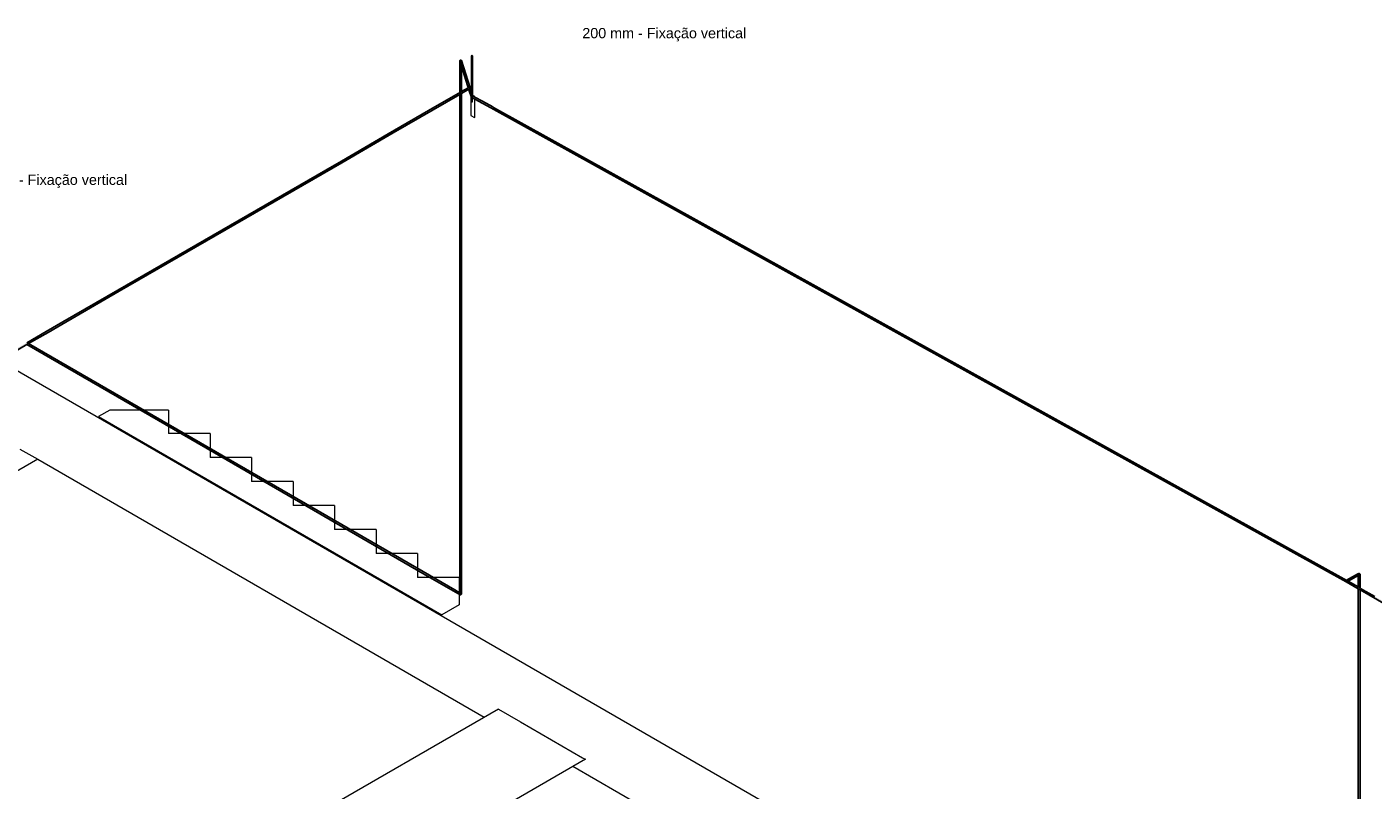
# Model space of a CAD drawing. Header units: millimetres. Extents: x 4477830 to 4478275, y -30323838 to -30323445.
# Tile 88 of 124: x 4478040 to 4478066, y -30323460 to -30323445. Entities that reach past the tile are written whole.
import ezdxf

# ---------------------------------------------------------------- set-up
doc = ezdxf.new("R2010")
doc.units = ezdxf.units.MM
doc.linetypes.add('NULL', pattern=[0])
for name, color, linetype, lineweight in [('IFC-Elemento construtivo genérico-Contorno', 253, 'Continuous', 5), ('IFC-Parede padrão-Contorno', 44, 'Continuous', 5), ('IFC-Parede-Contorno', 42, 'Continuous', 5), ('Nível 1', 7, 'Continuous', 0), ('PR-Captor', 9, 'Continuous', 18), ('PR-Condutos', 150, 'Continuous', 25), ('Textos', 7, 'Continuous', 9)]:
    doc.layers.add(name, color=color, linetype=linetype, lineweight=lineweight)
doc.styles.add('ARIAL', font='arial.ttf')

msp = doc.modelspace()

# ---------------------------------------------------------------- hatches: boundary and pattern name
at = {"layer": 'PR-Condutos', "linetype": 'Continuous', "true_color": 0x105689}
for points in [[(4478048.154, -30323446.396), (4478048.158, -30323446.394), (4478048.158, -30323445.793), (4478048.153, -30323445.775)], [(4478048.153, -30323446.397), (4478048.154, -30323446.396), (4478048.153, -30323445.797)], [(4478048.186, -30323445.772), (4478048.181, -30323445.764), (4478048.162, -30323445.764), (4478048.154, -30323445.779), (4478048.313, -30323446.28), (4478048.325, -30323446.298), (4478048.186, -30323445.842), (4478048.331, -30323446.298), (4478048.186, -30323445.819), (4478048.337, -30323446.295), (4478048.35, -30323446.298)], [(4478048.158, -30323446.394), (4478048.161, -30323446.392), (4478048.158, -30323445.793)], [(4478048.162, -30323446.429), (4478048.164, -30323446.391), (4478048.164, -30323445.81), (4478048.158, -30323445.793), (4478048.161, -30323446.392)], [(4478048.167, -30323446.389), (4478048.17, -30323446.387), (4478048.17, -30323445.832), (4478048.164, -30323445.811)], [(4478048.164, -30323446.391), (4478048.167, -30323446.389), (4478048.164, -30323445.811)], [(4478048.177, -30323446.421), (4478048.177, -30323446.383), (4478048.177, -30323445.852), (4478048.17, -30323445.832), (4478048.17, -30323446.387), (4478048.175, -30323446.384)], [(4478048.177, -30323446.383), (4478048.182, -30323446.38), (4478048.182, -30323445.869), (4478048.177, -30323445.853)], [(4478048.185, -30323446.378), (4478048.185, -30323445.879), (4478048.182, -30323445.869), (4478048.182, -30323446.38), (4478048.185, -30323446.378)], [(4478048.35, -30323446.298), (4478048.353, -30323446.302), (4478048.184, -30323445.768)], [(4478048.337, -30323446.295), (4478048.186, -30323445.819), (4478048.328, -30323446.29)], [(4478048.186, -30323445.842), (4478048.323, -30323446.293), (4478048.33, -30323446.295)], [(4478048.336, -30323446.294), (4478048.186, -30323446.381), (4478046.762, -30323447.203), (4478041.486, -30323450.249), (4478040.41, -30323450.87), (4478045.526, -30323447.916), (4478041.486, -30323450.249), (4478046.762, -30323447.203), (4478048.32, -30323446.303), (4478048.332, -30323446.294), (4478046.755, -30323447.204), (4478045.843, -30323447.731), (4478041.485, -30323450.248), (4478040.411, -30323450.868), (4478041.485, -30323450.248), (4478045.843, -30323447.731), (4478038.119, -30323452.19), (4478036.316, -30323453.232), (4478034.895, -30323454.053), (4478033.841, -30323454.662), (4478035.583, -30323453.656), (4478038.087, -30323452.21), (4478036.316, -30323453.233), (4478034.896, -30323454.053), (4478033.52, -30323454.848), (4478031.358, -30323456.097), (4478031.365, -30323456.097), (4478033.478, -30323454.876), (4478033.838, -30323454.668), (4478034.899, -30323454.055), (4478033.525, -30323454.849), (4478031.365, -30323456.097), (4478031.366, -30323456.097), (4478033.479, -30323454.876), (4478033.838, -30323454.669), (4478034.899, -30323454.055), (4478033.838, -30323454.669), (4478036.318, -30323453.236), (4478038.119, -30323452.196), (4478036.319, -30323453.236), (4478031.367, -30323456.097), (4478033.479, -30323454.876), (4478034.899, -30323454.055), (4478031.366, -30323456.097), (4478031.358, -30323456.097), (4478033.474, -30323454.875), (4478034.896, -30323454.053), (4478036.316, -30323453.233), (4478034.896, -30323454.053), (4478033.52, -30323454.848), (4478033.841, -30323454.663), (4478034.896, -30323454.053), (4478036.316, -30323453.233), (4478034.895, -30323454.053), (4478033.841, -30323454.662), (4478033.841, -30323454.662), (4478031.356, -30323456.097), (4478033.473, -30323454.875), (4478033.841, -30323454.662), (4478036.316, -30323453.232), (4478038.087, -30323452.209), (4478036.315, -30323453.231), (4478033.842, -30323454.66), (4478033.842, -30323454.66), (4478034.894, -30323454.052), (4478027.732, -30323458.187), (4478028.596, -30323457.688), (4478027.835, -30323458.13), (4478027.845, -30323458.124), (4478027.731, -30323458.196), (4478031.332, -30323456.118), (4478033.481, -30323454.877), (4478033.529, -30323454.849), (4478031.332, -30323456.118), (4478031.34, -30323456.118), (4478033.486, -30323454.878), (4478033.834, -30323454.677), (4478034.904, -30323454.058), (4478033.535, -30323454.85), (4478031.34, -30323456.118), (4478031.332, -30323456.118), (4478030.416, -30323456.647), (4478027.72, -30323458.209), (4478030.407, -30323456.658), (4478031.341, -30323456.118), (4478033.487, -30323454.878), (4478033.833, -30323454.678), (4478034.905, -30323454.059), (4478033.536, -30323454.85), (4478036.322, -30323453.24), (4478038.119, -30323452.202), (4478036.322, -30323453.241), (4478033.833, -30323454.679), (4478033.833, -30323454.679), (4478034.906, -30323454.059), (4478033.538, -30323454.85), (4478036.322, -30323453.241), (4478038.087, -30323452.221), (4478036.322, -30323453.24), (4478031.379, -30323456.097), (4478030.407, -30323456.658), (4478027.75, -30323458.192), (4478027.741, -30323458.202), (4478027.723, -30323458.215), (4478031.355, -30323456.118), (4478033.496, -30323454.88), (4478033.829, -30323454.687), (4478034.911, -30323454.062), (4478033.546, -30323454.851), (4478031.392, -30323456.096), (4478027.768, -30323458.19), (4478030.395, -30323456.673), (4478031.356, -30323456.118), (4478033.497, -30323454.88), (4478033.829, -30323454.689), (4478034.912, -30323454.063), (4478033.548, -30323454.851), (4478036.325, -30323453.246), (4478038.119, -30323452.21), (4478036.326, -30323453.247), (4478033.828, -30323454.69), (4478033.828, -30323454.69), (4478034.913, -30323454.063), (4478033.549, -30323454.851), (4478036.326, -30323453.247), (4478038.087, -30323452.228), (4478036.325, -30323453.246), (4478031.393, -30323456.096), (4478030.395, -30323456.673), (4478027.768, -30323458.19), (4478030.394, -30323456.675), (4478027.725, -30323458.222), (4478030.385, -30323456.685), (4478031.368, -30323456.117), (4478033.505, -30323454.882), (4478033.825, -30323454.697), (4478034.917, -30323454.066), (4478033.557, -30323454.852), (4478031.405, -30323456.096), (4478030.385, -30323456.685), (4478027.759, -30323458.202), (4478027.754, -30323458.21), (4478030.383, -30323456.687), (4478031.37, -30323456.117), (4478033.507, -30323454.882), (4478033.823, -30323454.7), (4478034.919, -30323454.067), (4478033.56, -30323454.852), (4478036.329, -30323453.252), (4478038.087, -30323452.236), (4478036.329, -30323453.251), (4478033.824, -30323454.699), (4478033.824, -30323454.698), (4478034.918, -30323454.066), (4478033.559, -30323454.852), (4478036.329, -30323453.251), (4478038.119, -30323452.217), (4478036.329, -30323453.252), (4478031.407, -30323456.096), (4478030.383, -30323456.687), (4478027.724, -30323458.227), (4478031.377, -30323456.117), (4478031.372, -30323456.117), (4478033.509, -30323454.883), (4478033.562, -30323454.852), (4478031.372, -30323456.117), (4478031.377, -30323456.117), (4478027.763, -30323458.205), (4478027.764, -30323458.206), (4478027.732, -30323458.225), (4478031.382, -30323456.117), (4478031.379, -30323456.117), (4478033.514, -30323454.884), (4478033.82, -30323454.707), (4478034.924, -30323454.069), (4478036.332, -30323453.255), (4478034.923, -30323454.069), (4478033.567, -30323454.853), (4478033.821, -30323454.706), (4478031.415, -30323456.095), (4478031.377, -30323456.117), (4478033.512, -30323454.883), (4478033.821, -30323454.705), (4478034.922, -30323454.069), (4478033.821, -30323454.705), (4478031.415, -30323456.095), (4478031.378, -30323456.117), (4478036.332, -30323453.255), (4478038.119, -30323452.223), (4478036.332, -30323453.256), (4478031.416, -30323456.095), (4478031.38, -30323456.117), (4478033.515, -30323454.884), (4478033.82, -30323454.708), (4478034.925, -30323454.07), (4478033.82, -30323454.708), (4478031.417, -30323456.095), (4478031.419, -30323456.095), (4478027.801, -30323458.185), (4478031.383, -30323456.117), (4478033.517, -30323454.884), (4478034.926, -30323454.071), (4478036.333, -30323453.258), (4478034.926, -30323454.071), (4478033.819, -30323454.71), (4478033.819, -30323454.71), (4478031.419, -30323456.095), (4478034.926, -30323454.071), (4478036.333, -30323453.258), (4478034.925, -30323454.07), (4478033.819, -30323454.71), (4478033.57, -30323454.853), (4478031.419, -30323456.095), (4478033.516, -30323454.884), (4478033.819, -30323454.709), (4478036.333, -30323453.258), (4478034.926, -30323454.071), (4478038.087, -30323452.245), (4478036.333, -30323453.258), (4478034.926, -30323454.071), (4478036.333, -30323453.258), (4478037.918, -30323452.343), (4478037.026, -30323452.858), (4478039.709, -30323451.309), (4478040.389, -30323450.916), (4478045.851, -30323447.761), (4478041.509, -30323450.269), (4478046.85, -30323447.185), (4478048.186, -30323446.413), (4478046.849, -30323447.185), (4478048.186, -30323446.409), (4478046.838, -30323447.187), (4478048.186, -30323446.409), (4478046.836, -30323447.188), (4478048.186, -30323446.408), (4478046.835, -30323447.188), (4478048.186, -30323446.402), (4478046.82, -30323447.191), (4478048.186, -30323446.402), (4478046.818, -30323447.191), (4478048.186, -30323446.401), (4478046.816, -30323447.192), (4478048.186, -30323446.394), (4478046.799, -30323447.195), (4478048.186, -30323446.394), (4478048.317, -30323446.318), (4478048.323, -30323446.308), (4478048.3, -30323446.323)], [(4478048.186, -30323446.414), (4478046.85, -30323447.185), (4478041.509, -30323450.269), (4478040.389, -30323450.916), (4478039.742, -30323451.291), (4478040.389, -30323450.917), (4478045.852, -30323447.763), (4478041.51, -30323450.27), (4478046.855, -30323447.184)], [(4478048.186, -30323446.416), (4478046.855, -30323447.184), (4478041.51, -30323450.27), (4478045.852, -30323447.763)], [(4478048.317, -30323446.318), (4478048.186, -30323446.394), (4478046.799, -30323447.195)], [(4478048.345, -30323446.302), (4478048.186, -30323446.394), (4478046.816, -30323447.192), (4478048.322, -30323446.323)], [(4478048.311, -30323446.329), (4478048.246, -30323446.367), (4478046.82, -30323447.191)], [(4478048.326, -30323446.324), (4478048.325, -30323446.321), (4478048.186, -30323446.402), (4478046.835, -30323447.188), (4478048.153, -30323446.427), (4478046.836, -30323447.188), (4478048.322, -30323446.33), (4478048.349, -30323446.308)], [(4478048.305, -30323446.339), (4478048.217, -30323446.391), (4478046.838, -30323447.187)], [(4478048.322, -30323446.335), (4478048.327, -30323446.327), (4478048.186, -30323446.409), (4478046.849, -30323447.185)], [(4478048.322, -30323446.335), (4478048.196, -30323446.408), (4478046.855, -30323447.184), (4478048.186, -30323446.416)], [(4478048.153, -30323456.147), (4478048.154, -30323456.178), (4478048.154, -30323446.921), (4478048.154, -30323446.434), (4478048.153, -30323446.434), (4478048.153, -30323454.782)], [(4478048.154, -30323456.178), (4478048.164, -30323456.184), (4478048.164, -30323454.786), (4478048.163, -30323446.919), (4478048.161, -30323446.43), (4478048.154, -30323446.434), (4478048.154, -30323446.921), (4478048.154, -30323454.782)], [(4478048.177, -30323456.183), (4478048.177, -30323448.099), (4478048.177, -30323446.565), (4478048.177, -30323446.421), (4478048.161, -30323446.43), (4478048.163, -30323446.919), (4478048.164, -30323454.786), (4478048.164, -30323456.184)], [(4478048.186, -30323456.174), (4478048.186, -30323448.009), (4478048.186, -30323446.416), (4478048.177, -30323446.421), (4478048.177, -30323456.183)], [(4478048.322, -30323446.337), (4478048.329, -30323446.331), (4478048.188, -30323446.414)], [(4478048.336, -30323446.294), (4478048.323, -30323446.307), (4478048.341, -30323446.297)], [(4478048.346, -30323446.296), (4478048.326, -30323446.302), (4478048.334, -30323446.33), (4478048.323, -30323446.307), (4478048.331, -30323446.332), (4478048.329, -30323446.333), (4478048.373, -30323446.47), (4478048.373, -30323446.377), (4478048.351, -30323446.303)], [(4478048.341, -30323446.297), (4478048.323, -30323446.308), (4478048.323, -30323446.313)], [(4478048.367, -30323446.348), (4478048.353, -30323446.302), (4478048.35, -30323446.298), (4478048.373, -30323446.377)], [(4478048.378, -30323446.477), (4478065.438, -30323455.927), (4478065.446, -30323455.909), (4478048.386, -30323446.459), (4478048.379, -30323446.471)], [(4478048.379, -30323446.482), (4478065.439, -30323455.932), (4478065.438, -30323455.927), (4478048.384, -30323446.48)], [(4478065.387, -30323455.902), (4478048.379, -30323446.482), (4478065.44, -30323455.933)], [(4478048.382, -30323446.485), (4478065.442, -30323455.934), (4478048.404, -30323446.495)], [(4478048.386, -30323446.459), (4478065.446, -30323455.909), (4478048.968, -30323446.776), (4478065.451, -30323455.906), (4478048.815, -30323446.688), (4478065.455, -30323455.905), (4478048.811, -30323446.686), (4478048.449, -30323446.485), (4478048.407, -30323446.464), (4478048.435, -30323446.48)], [(4478048.434, -30323446.48), (4478048.407, -30323446.465), (4478048.386, -30323446.459)], [(4478048.441, -30323446.48), (4478048.407, -30323446.462), (4478048.407, -30323446.464)], [(4478048.815, -30323446.688), (4478065.446, -30323455.903), (4478065.455, -30323455.905)], [(4478048.153, -30323456.175), (4478048.153, -30323454.782), (4478048.153, -30323446.921)], [(4478048.968, -30323446.776), (4478065.441, -30323455.906), (4478065.451, -30323455.906)], [(4478046.755, -30323447.204), (4478045.843, -30323447.731), (4478041.485, -30323450.248), (4478040.411, -30323450.868), (4478041.485, -30323450.248), (4478045.535, -30323447.909)], [(4478043.366, -30323453.42), (4478039.71, -30323451.309), (4478039.709, -30323451.309)], [(4478039.709, -30323451.309), (4478048.162, -30323456.189), (4478048.159, -30323456.187), (4478043.367, -30323453.42), (4478039.71, -30323451.309), (4478039.71, -30323451.309), (4478043.366, -30323453.42)], [(4478039.71, -30323451.309), (4478048.159, -30323456.187), (4478048.158, -30323456.182), (4478043.369, -30323453.417), (4478039.713, -30323451.307), (4478039.71, -30323451.309), (4478043.368, -30323453.419)], [(4478043.367, -30323453.42), (4478039.71, -30323451.309), (4478039.71, -30323451.309)], [(4478043.369, -30323453.417), (4478039.714, -30323451.307), (4478039.713, -30323451.307)], [(4478043.37, -30323453.415), (4478039.718, -30323451.304), (4478039.714, -30323451.307)], [(4478039.714, -30323451.307), (4478048.158, -30323456.182), (4478048.159, -30323456.176), (4478043.372, -30323453.412), (4478039.718, -30323451.304), (4478039.718, -30323451.304), (4478043.37, -30323453.415), (4478039.714, -30323451.307), (4478039.714, -30323451.307), (4478043.369, -30323453.417)], [(4478039.72, -30323451.303), (4478039.718, -30323451.304), (4478043.372, -30323453.412), (4478048.153, -30323456.172), (4478048.153, -30323456.165), (4478043.376, -30323453.407), (4478039.725, -30323451.301), (4478039.72, -30323451.303), (4478043.374, -30323453.41), (4478039.72, -30323451.303), (4478039.72, -30323451.303), (4478043.372, -30323453.412)], [(4478043.376, -30323453.407), (4478039.726, -30323451.3), (4478039.725, -30323451.301)], [(4478043.376, -30323453.406), (4478039.727, -30323451.299), (4478039.726, -30323451.3)], [(4478043.376, -30323453.406), (4478039.726, -30323451.3), (4478039.726, -30323451.3)], [(4478039.726, -30323451.3), (4478043.376, -30323453.407), (4478047.435, -30323455.75), (4478043.376, -30323453.406)], [(4478043.378, -30323453.404), (4478039.731, -30323451.297), (4478039.727, -30323451.299)], [(4478039.727, -30323451.299), (4478048.112, -30323456.141), (4478043.378, -30323453.404)], [(4478043.38, -30323453.401), (4478039.733, -30323451.296), (4478039.731, -30323451.297)], [(4478039.731, -30323451.297), (4478048.15, -30323456.163), (4478048.153, -30323456.157), (4478043.38, -30323453.401)], [(4478039.737, -30323451.293), (4478039.733, -30323451.296), (4478043.381, -30323453.399), (4478039.733, -30323451.296), (4478047.436, -30323455.743), (4478048.148, -30323456.154), (4478048.153, -30323456.151), (4478043.383, -30323453.397)], [(4478043.38, -30323453.401), (4478039.733, -30323451.296), (4478039.733, -30323451.296)], [(4478043.38, -30323453.401), (4478039.733, -30323451.296), (4478039.733, -30323451.296)], [(4478039.733, -30323451.296), (4478043.38, -30323453.401), (4478047.436, -30323455.743), (4478043.38, -30323453.401)], [(4478043.383, -30323453.397), (4478039.738, -30323451.293), (4478039.737, -30323451.293)], [(4478043.384, -30323453.396), (4478039.741, -30323451.291), (4478039.738, -30323451.293)], [(4478043.383, -30323453.397), (4478039.738, -30323451.293), (4478039.738, -30323451.293)], [(4478039.738, -30323451.293), (4478047.437, -30323455.737), (4478043.383, -30323453.397)], [(4478039.738, -30323451.293), (4478048.068, -30323456.102), (4478043.384, -30323453.396)], [(4478043.385, -30323453.394), (4478039.741, -30323451.291), (4478039.741, -30323451.291)], [(4478043.385, -30323453.394), (4478039.742, -30323451.291), (4478039.741, -30323451.291)], [(4478039.741, -30323451.291), (4478048.146, -30323456.146), (4478048.153, -30323456.147), (4478043.385, -30323453.394)], [(4478039.741, -30323451.291), (4478047.437, -30323455.734), (4478043.385, -30323453.394)], [(4478043.385, -30323453.394), (4478039.742, -30323451.291), (4478039.742, -30323451.291)], [(4478043.385, -30323453.394), (4478039.742, -30323451.291), (4478039.742, -30323451.291)], [(4478039.742, -30323451.291), (4478043.385, -30323453.394), (4478047.437, -30323455.734), (4478048.057, -30323456.092), (4478048.153, -30323456.147), (4478043.385, -30323453.394)], [(4478039.742, -30323451.291), (4478039.742, -30323451.291), (4478043.385, -30323453.394), (4478047.437, -30323455.733), (4478043.385, -30323453.394)], [(4478065.439, -30323455.931), (4478065.387, -30323455.902), (4478065.439, -30323455.933)], [(4478065.482, -30323455.92), (4478065.456, -30323455.905), (4478065.451, -30323455.906), (4478065.439, -30323455.921), (4478065.442, -30323455.934), (4478070.429, -30323458.813), (4478072.27, -30323459.875), (4478072.31, -30323459.862), (4478070.442, -30323458.784), (4478066.001, -30323456.22), (4478065.726, -30323456.061), (4478070.442, -30323458.784)], [(4478065.449, -30323455.901), (4478065.45, -30323455.902), (4478065.69, -30323455.768), (4478065.686, -30323455.769)], [(4478065.45, -30323455.902), (4478065.695, -30323455.77), (4478065.69, -30323455.768)], [(4478065.451, -30323455.906), (4478065.695, -30323455.77), (4478065.45, -30323455.902)], [(4478065.695, -30323455.77), (4478065.454, -30323455.904), (4478065.46, -30323455.908), (4478065.458, -30323455.916), (4478065.467, -30323455.911), (4478065.482, -30323455.92), (4478065.705, -30323455.796), (4478065.706, -30323455.785)], [(4478065.456, -30323455.905), (4478065.63, -30323456.006), (4478065.829, -30323456.12)], [(4478065.482, -30323455.92), (4478065.456, -30323455.905), (4478065.63, -30323456.006)], [(4478065.479, -30323455.918), (4478065.461, -30323455.928), (4478065.46, -30323455.933)], [(4478065.678, -30323456.033), (4478065.684, -30323456.036), (4478065.684, -30323455.807), (4478065.675, -30323455.812), (4478065.678, -30323455.87)], [(4478065.675, -30323456.032), (4478065.678, -30323456.033), (4478065.678, -30323455.87), (4478065.675, -30323455.812)], [(4478065.684, -30323456.037), (4478065.692, -30323456.041), (4478065.692, -30323455.803), (4478065.684, -30323455.807)], [(4478065.7, -30323455.798), (4478065.692, -30323455.803), (4478065.692, -30323455.832), (4478065.7, -30323456.018)], [(4478065.693, -30323456.042), (4478065.7, -30323456.046), (4478065.7, -30323456.018), (4478065.692, -30323455.832), (4478065.692, -30323456.014)], [(4478065.706, -30323456.049), (4478065.706, -30323455.795), (4478065.7, -30323455.794), (4478065.7, -30323456.046)], [(4478065.714, -30323456.054), (4478065.714, -30323455.783), (4478065.703, -30323455.778), (4478065.712, -30323455.788), (4478065.712, -30323456.053)], [(4478065.707, -30323456.05), (4478065.707, -30323455.854), (4478065.706, -30323455.794), (4478065.706, -30323456.021)], [(4478065.712, -30323456.053), (4478065.712, -30323455.788), (4478065.707, -30323455.792), (4478065.707, -30323456.05)], [(4478065.678, -30323457.652), (4478065.678, -30323457.091), (4478065.675, -30323456.069), (4478065.675, -30323463.789), (4478065.678, -30323463.787), (4478065.678, -30323457.652), (4478065.678, -30323456.071), (4478065.675, -30323456.069), (4478065.678, -30323457.091), (4478065.678, -30323457.652), (4478065.678, -30323457.652)], [(4478065.678, -30323468.989), (4478065.681, -30323463.785), (4478065.684, -30323463.783), (4478065.684, -30323457.121), (4478065.684, -30323456.074), (4478065.679, -30323456.071), (4478065.678, -30323456.008)], [(4478065.689, -30323463.818), (4478065.689, -30323463.78), (4478065.714, -30323463.766), (4478065.714, -30323461.542), (4478065.714, -30323463.766), (4478065.714, -30323463.766), (4478065.714, -30323457.664), (4478065.714, -30323456.21), (4478065.714, -30323457.266), (4478065.712, -30323456.09), (4478065.684, -30323456.074), (4478065.684, -30323457.654), (4478065.684, -30323463.783), (4478065.687, -30323463.782)], [(4478065.714, -30323457.266), (4478065.714, -30323456.091), (4478065.712, -30323456.09)], [(4478065.714, -30323456.091), (4478072.259, -30323459.87), (4478072.27, -30323459.875), (4478070.429, -30323458.813)]]:
    msp.add_hatch(color=146, dxfattribs=at).paths.add_polyline_path(points)

# ---------------------------------------------------------------- linework, layer by layer
at = {"layer": 'IFC-Elemento construtivo genérico-Contorno', "color": 8, "lineweight": 5}
for p, q in [((4478041.324, -30323452.585), (4478041.108, -30323452.709)), ((4478041.108, -30323452.709), (4478047.805, -30323456.575)), ((4478042.473, -30323452.585), (4478041.324, -30323452.585)), ((4478042.473, -30323452.585), (4478042.473, -30323453.044)), ((4478043.283, -30323453.044), (4478042.473, -30323453.044)), ((4478043.283, -30323453.044), (4478043.283, -30323453.511)), ((4478044.093, -30323453.511), (4478043.283, -30323453.511)), ((4478044.093, -30323453.511), (4478044.093, -30323453.979)), ((4478044.902, -30323453.979), (4478044.093, -30323453.979)), ((4478044.902, -30323453.979), (4478044.902, -30323454.446)), ((4478045.712, -30323454.446), (4478044.902, -30323454.446)), ((4478045.712, -30323454.446), (4478045.712, -30323454.914)), ((4478046.522, -30323454.914), (4478045.712, -30323454.914)), ((4478046.522, -30323454.914), (4478046.522, -30323455.381)), ((4478047.331, -30323455.381), (4478046.522, -30323455.381)), ((4478047.331, -30323455.381), (4478047.331, -30323455.849)), ((4478048.141, -30323455.849), (4478047.331, -30323455.849)), ((4478048.141, -30323455.849), (4478048.141, -30323456.381)), ((4478048.141, -30323456.381), (4478047.805, -30323456.575))]:
    msp.add_line(p, q, dxfattribs=at)
at = {"layer": 'IFC-Parede padrão-Contorno', "color": 8, "lineweight": 5}
for p, q in [((4478039.919, -30323453.546), (4478038.011, -30323454.647)), ((4478039.573, -30323453.346), (4478039.919, -30323453.546))]:
    msp.add_line(p, q, dxfattribs=at)
at = {"layer": 'IFC-Parede-Contorno', "color": 8, "lineweight": 5}
for p, q in [((4478048.906, -30323458.414), (4478044.813, -30323460.778)), ((4478048.906, -30323458.414), (4478049.34, -30323458.665)), ((4478049.34, -30323458.665), (4478050.549, -30323459.363)), ((4478050.549, -30323459.363), (4478050.604, -30323459.394)), ((4478050.604, -30323459.394), (4478046.883, -30323461.542))]:
    msp.add_line(p, q, dxfattribs=at)
at = {"layer": 'Nível 1', "color": 8, "lineweight": 5}
for p, q in [((4478037.595, -30323450.703), (4478065.431, -30323466.774)), ((4478039.919, -30323453.546), (4478048.629, -30323458.574)), ((4478057.435, -30323463.619), (4478050.361, -30323459.534))]:
    msp.add_line(p, q, dxfattribs=at)
at = {"layer": 'PR-Captor', "color": 251}
for p, q in [((4478048.39, -30323445.67), (4478048.373, -30323445.69)), ((4478048.373, -30323445.69), (4478048.373, -30323445.71)), ((4478048.373, -30323445.71), (4478048.373, -30323446.215)), ((4478048.407, -30323445.69), (4478048.39, -30323445.67)), ((4478048.407, -30323445.71), (4478048.407, -30323445.69)), ((4478048.407, -30323446.15), (4478048.407, -30323445.71)), ((4478048.373, -30323446.215), (4478048.373, -30323446.263)), ((4478048.407, -30323446.235), (4478048.407, -30323446.15)), ((4478048.407, -30323446.271), (4478048.407, -30323446.235)), ((4478048.367, -30323446.453), (4478048.367, -30323446.465)), ((4478048.367, -30323446.465), (4478048.367, -30323446.472)), ((4478048.367, -30323446.472), (4478048.367, -30323446.478)), ((4478048.367, -30323446.478), (4478048.367, -30323446.48)), ((4478048.367, -30323446.48), (4478048.367, -30323446.549)), ((4478048.373, -30323446.263), (4478048.373, -30323446.283)), ((4478048.373, -30323446.283), (4478048.373, -30323446.295)), ((4478048.373, -30323446.295), (4478048.373, -30323446.307)), ((4478048.373, -30323446.307), (4478048.373, -30323446.323)), ((4478048.373, -30323446.323), (4478048.373, -30323446.362)), ((4478048.373, -30323446.362), (4478048.373, -30323446.44)), ((4478048.373, -30323446.44), (4478048.373, -30323446.47)), ((4478048.373, -30323446.47), (4478048.373, -30323446.48)), ((4478048.373, -30323446.48), (4478048.376, -30323446.48)), ((4478048.376, -30323446.48), (4478048.378, -30323446.48)), ((4478048.376, -30323446.48), (4478048.376, -30323446.48)), ((4478048.376, -30323446.48), (4478048.376, -30323446.481)), ((4478048.376, -30323446.481), (4478048.376, -30323446.481)), ((4478048.376, -30323446.481), (4478048.376, -30323446.578)), ((4478048.378, -30323446.48), (4478048.379, -30323446.48)), ((4478048.379, -30323446.48), (4478048.404, -30323446.48)), ((4478048.404, -30323446.503), (4478048.404, -30323446.497)), ((4478048.407, -30323446.28), (4478048.407, -30323446.271)), ((4478048.407, -30323446.295), (4478048.407, -30323446.28)), ((4478048.407, -30323446.321), (4478048.407, -30323446.295)), ((4478048.407, -30323446.361), (4478048.407, -30323446.321)), ((4478048.407, -30323446.42), (4478048.407, -30323446.361)), ((4478048.407, -30323446.445), (4478048.407, -30323446.42)), ((4478048.407, -30323446.452), (4478048.407, -30323446.445)), ((4478048.407, -30323446.453), (4478048.407, -30323446.452)), ((4478048.408, -30323446.453), (4478048.407, -30323446.452)), ((4478048.407, -30323446.462), (4478048.407, -30323446.453)), ((4478048.407, -30323446.471), (4478048.407, -30323446.462)), ((4478048.407, -30323446.478), (4478048.407, -30323446.471)), ((4478048.449, -30323446.476), (4478048.408, -30323446.453)), ((4478048.367, -30323446.549), (4478048.367, -30323446.578)), ((4478048.367, -30323446.578), (4478048.367, -30323446.843)), ((4478048.376, -30323446.578), (4478048.404, -30323446.578)), ((4478048.404, -30323446.506), (4478048.404, -30323446.503)), ((4478048.404, -30323446.533), (4478048.404, -30323446.506)), ((4478048.404, -30323446.578), (4478048.404, -30323446.533)), ((4478048.449, -30323446.551), (4478048.449, -30323446.522)), ((4478048.449, -30323446.797), (4478048.449, -30323446.551)), ((4478048.367, -30323446.843), (4478048.437, -30323446.883)), ((4478048.437, -30323446.883), (4478048.449, -30323446.876)), ((4478048.449, -30323446.876), (4478048.449, -30323446.797))]:
    msp.add_line(p, q, dxfattribs=at)
at = {"layer": 'PR-Condutos'}
for p, q in [((4478048.154, -30323445.773), (4478048.153, -30323445.775)), ((4478048.153, -30323445.775), (4478048.153, -30323445.797)), ((4478048.153, -30323445.797), (4478048.153, -30323445.944)), ((4478048.153, -30323445.944), (4478048.153, -30323446.092)), ((4478048.157, -30323445.768), (4478048.154, -30323445.774)), ((4478048.155, -30323445.771), (4478048.154, -30323445.773)), ((4478048.154, -30323445.774), (4478048.154, -30323445.779)), ((4478048.154, -30323445.779), (4478048.186, -30323445.88)), ((4478048.162, -30323445.764), (4478048.157, -30323445.768)), ((4478048.168, -30323445.762), (4478048.162, -30323445.764)), ((4478048.175, -30323445.762), (4478048.168, -30323445.762)), ((4478048.181, -30323445.764), (4478048.175, -30323445.762)), ((4478048.184, -30323445.768), (4478048.181, -30323445.764)), ((4478048.353, -30323446.302), (4478048.184, -30323445.768)), ((4478048.186, -30323446.004), (4478048.186, -30323445.774)), ((4478048.186, -30323445.88), (4478048.305, -30323446.258)), ((4478048.153, -30323446.092), (4478048.153, -30323446.188)), ((4478048.153, -30323446.188), (4478048.153, -30323446.282)), ((4478048.186, -30323446.128), (4478048.186, -30323446.004)), ((4478048.186, -30323446.207), (4478048.186, -30323446.128)), ((4478048.186, -30323446.284), (4478048.186, -30323446.207)), ((4478046.855, -30323447.184), (4478048.153, -30323446.434)), ((4478048.136, -30323446.407), (4478047.668, -30323446.677)), ((4478048.186, -30323446.378), (4478048.136, -30323446.407)), ((4478048.153, -30323446.282), (4478048.153, -30323446.397)), ((4478048.153, -30323446.434), (4478048.186, -30323446.416)), ((4478048.153, -30323446.434), (4478048.153, -30323446.599)), ((4478048.186, -30323446.378), (4478048.186, -30323446.284)), ((4478048.319, -30323446.301), (4478048.186, -30323446.378)), ((4478048.186, -30323446.416), (4478048.188, -30323446.414)), ((4478048.186, -30323446.552), (4478048.186, -30323446.416)), ((4478048.188, -30323446.414), (4478048.3, -30323446.35)), ((4478048.3, -30323446.35), (4478048.322, -30323446.337)), ((4478048.305, -30323446.258), (4478048.313, -30323446.28)), ((4478048.313, -30323446.28), (4478048.316, -30323446.293)), ((4478048.316, -30323446.293), (4478048.323, -30323446.313)), ((4478048.332, -30323446.294), (4478048.319, -30323446.301)), ((4478048.322, -30323446.337), (4478048.329, -30323446.333)), ((4478048.331, -30323446.298), (4478048.326, -30323446.302)), ((4478048.329, -30323446.333), (4478048.332, -30323446.343)), ((4478048.337, -30323446.295), (4478048.331, -30323446.298)), ((4478048.336, -30323446.294), (4478048.332, -30323446.294)), ((4478048.332, -30323446.343), (4478048.344, -30323446.379)), ((4478048.338, -30323446.295), (4478048.337, -30323446.295)), ((4478048.34, -30323446.295), (4478048.338, -30323446.295)), ((4478048.342, -30323446.295), (4478048.34, -30323446.295)), ((4478048.344, -30323446.295), (4478048.342, -30323446.295)), ((4478048.346, -30323446.296), (4478048.344, -30323446.295)), ((4478048.344, -30323446.379), (4478048.367, -30323446.453)), ((4478048.35, -30323446.298), (4478048.346, -30323446.296)), ((4478048.353, -30323446.302), (4478048.35, -30323446.298)), ((4478048.367, -30323446.346), (4478048.353, -30323446.302)), ((4478048.373, -30323446.362), (4478048.367, -30323446.346)), ((4478048.367, -30323446.453), (4478048.373, -30323446.47)), ((4478048.376, -30323446.48), (4478048.376, -30323446.481)), ((4478048.376, -30323446.481), (4478048.376, -30323446.482)), ((4478048.376, -30323446.481), (4478048.376, -30323446.481)), ((4478048.376, -30323446.482), (4478048.377, -30323446.483)), ((4478048.377, -30323446.483), (4478048.379, -30323446.486)), ((4478048.379, -30323446.471), (4478048.378, -30323446.477)), ((4478048.382, -30323446.465), (4478048.379, -30323446.471)), ((4478048.379, -30323446.48), (4478048.379, -30323446.482)), ((4478048.379, -30323446.482), (4478048.382, -30323446.485)), ((4478048.379, -30323446.486), (4478048.38, -30323446.487)), ((4478048.38, -30323446.487), (4478048.384, -30323446.49)), ((4478048.386, -30323446.459), (4478048.382, -30323446.465)), ((4478048.382, -30323446.485), (4478048.404, -30323446.497)), ((4478048.404, -30323446.497), (4478048.449, -30323446.522)), ((4478048.441, -30323446.48), (4478048.407, -30323446.462)), ((4478048.449, -30323446.485), (4478048.441, -30323446.48)), ((4478048.594, -30323446.565), (4478048.449, -30323446.485)), ((4478047.668, -30323446.677), (4478046.755, -30323447.204)), ((4478048.153, -30323446.599), (4478048.153, -30323446.921)), ((4478048.186, -30323448.009), (4478048.186, -30323446.552)), ((4478048.449, -30323446.522), (4478048.762, -30323446.695)), ((4478048.795, -30323446.677), (4478048.594, -30323446.565)), ((4478048.762, -30323446.695), (4478065.442, -30323455.934)), ((4478048.811, -30323446.686), (4478048.795, -30323446.677)), ((4478065.455, -30323455.905), (4478048.811, -30323446.686)), ((4478048.153, -30323446.921), (4478048.153, -30323448.344)), ((4478046.755, -30323447.204), (4478045.843, -30323447.731)), ((4478045.852, -30323447.763), (4478046.855, -30323447.184)), ((4478041.51, -30323450.27), (4478045.852, -30323447.763)), ((4478045.843, -30323447.731), (4478045.537, -30323447.907)), ((4478045.537, -30323447.907), (4478041.484, -30323450.247)), ((4478048.186, -30323456.174), (4478048.186, -30323448.009)), ((4478048.153, -30323448.344), (4478048.153, -30323454.782)), ((4478040.389, -30323450.917), (4478041.51, -30323450.27)), ((4478041.484, -30323450.247), (4478040.412, -30323450.866)), ((4478040.412, -30323450.866), (4478040.085, -30323451.055)), ((4478040.122, -30323451.071), (4478040.389, -30323450.917)), ((4478040.085, -30323451.055), (4478039.709, -30323451.272)), ((4478039.742, -30323451.291), (4478040.122, -30323451.071)), ((4478038.779, -30323451.846), (4478039.709, -30323451.309)), ((4478039.709, -30323451.309), (4478039.742, -30323451.291)), ((4478039.709, -30323451.309), (4478043.366, -30323453.421)), ((4478043.385, -30323453.394), (4478039.742, -30323451.291)), ((4478043.366, -30323453.421), (4478047.433, -30323455.769)), ((4478047.437, -30323455.733), (4478043.385, -30323453.394)), ((4478048.153, -30323454.782), (4478048.153, -30323456.175)), ((4478047.433, -30323455.769), (4478048.162, -30323456.189)), ((4478048.055, -30323456.09), (4478047.437, -30323455.733)), ((4478065.439, -30323455.921), (4478065.438, -30323455.927)), ((4478065.438, -30323455.927), (4478065.439, -30323455.931)), ((4478065.442, -30323455.914), (4478065.439, -30323455.921)), ((4478065.439, -30323455.931), (4478065.442, -30323455.934)), ((4478065.446, -30323455.909), (4478065.442, -30323455.914)), ((4478065.442, -30323455.934), (4478065.675, -30323456.069)), ((4478065.451, -30323455.906), (4478065.446, -30323455.909)), ((4478065.686, -30323455.769), (4478065.449, -30323455.901)), ((4478065.456, -30323455.905), (4478065.451, -30323455.906)), ((4478065.459, -30323455.907), (4478065.456, -30323455.905)), ((4478065.482, -30323455.92), (4478065.459, -30323455.907)), ((4478065.482, -30323455.92), (4478065.485, -30323455.918)), ((4478065.63, -30323456.006), (4478065.482, -30323455.92)), ((4478065.485, -30323455.918), (4478065.539, -30323455.888)), ((4478065.539, -30323455.888), (4478065.675, -30323455.812)), ((4478065.675, -30323455.812), (4478065.705, -30323455.796)), ((4478065.675, -30323455.812), (4478065.675, -30323455.861)), ((4478065.675, -30323455.861), (4478065.675, -30323455.878)), ((4478065.675, -30323455.878), (4478065.675, -30323456.007)), ((4478065.69, -30323455.768), (4478065.686, -30323455.769)), ((4478065.695, -30323455.77), (4478065.69, -30323455.768)), ((4478065.698, -30323455.772), (4478065.695, -30323455.77)), ((4478065.7, -30323455.774), (4478065.698, -30323455.772)), ((4478065.702, -30323455.772), (4478065.698, -30323455.772)), ((4478065.698, -30323455.772), (4478065.698, -30323455.772)), ((4478065.703, -30323455.779), (4478065.7, -30323455.774)), ((4478065.709, -30323455.775), (4478065.702, -30323455.772)), ((4478065.706, -30323455.785), (4478065.703, -30323455.779)), ((4478065.705, -30323455.796), (4478065.706, -30323455.791)), ((4478065.706, -30323455.791), (4478065.706, -30323455.785)), ((4478065.713, -30323455.779), (4478065.709, -30323455.775)), ((4478065.714, -30323455.783), (4478065.713, -30323455.779)), ((4478065.714, -30323455.853), (4478065.714, -30323455.783)), ((4478065.714, -30323456.025), (4478065.714, -30323455.853)), ((4478048.144, -30323456.142), (4478048.055, -30323456.09)), ((4478048.153, -30323456.147), (4478048.144, -30323456.142)), ((4478048.153, -30323456.175), (4478048.154, -30323456.178)), ((4478048.154, -30323456.178), (4478048.158, -30323456.182)), ((4478048.158, -30323456.182), (4478048.164, -30323456.184)), ((4478048.162, -30323456.189), (4478048.166, -30323456.19)), ((4478048.164, -30323456.184), (4478048.17, -30323456.184)), ((4478048.166, -30323456.19), (4478048.171, -30323456.188)), ((4478048.17, -30323456.184), (4478048.175, -30323456.184)), ((4478048.171, -30323456.188), (4478048.175, -30323456.184)), ((4478048.175, -30323456.184), (4478048.177, -30323456.183)), ((4478048.177, -30323456.183), (4478048.182, -30323456.181)), ((4478048.182, -30323456.181), (4478048.185, -30323456.177)), ((4478048.185, -30323456.177), (4478048.186, -30323456.174)), ((4478065.675, -30323456.032), (4478065.63, -30323456.006)), ((4478065.714, -30323456.054), (4478065.675, -30323456.032)), ((4478065.675, -30323456.069), (4478065.714, -30323456.091)), ((4478065.675, -30323456.069), (4478065.675, -30323456.171)), ((4478065.675, -30323456.171), (4478065.675, -30323457.079)), ((4478065.714, -30323456.054), (4478065.714, -30323456.025)), ((4478065.726, -30323456.061), (4478065.714, -30323456.054)), ((4478065.714, -30323456.091), (4478070.429, -30323458.813)), ((4478065.714, -30323456.21), (4478065.714, -30323456.091)), ((4478065.714, -30323457.267), (4478065.714, -30323456.21)), ((4478065.829, -30323456.12), (4478065.726, -30323456.061)), ((4478066.001, -30323456.22), (4478065.829, -30323456.12)), ((4478065.675, -30323457.079), (4478065.675, -30323457.651)), ((4478065.714, -30323457.664), (4478065.714, -30323457.267)), ((4478065.675, -30323457.651), (4478065.675, -30323461.552)), ((4478065.714, -30323461.542), (4478065.714, -30323457.664))]:
    msp.add_line(p, q, dxfattribs=at)

# ---------------------------------------------------------------- texts
at = {"layer": 'Textos', "linetype": 'NULL', "char_height": 0.2, "width": 6.39634, "attachment_point": 7, "line_spacing_factor": 0.6, "style": 'ARIAL'}
for insert in [(4478050.543, -30323445.399), (4478038.466, -30323448.258)]:
    msp.add_mtext('200 mm - Fixação vertical', dxfattribs=dict(at, insert=insert))

doc.saveas('drawing.dxf')
